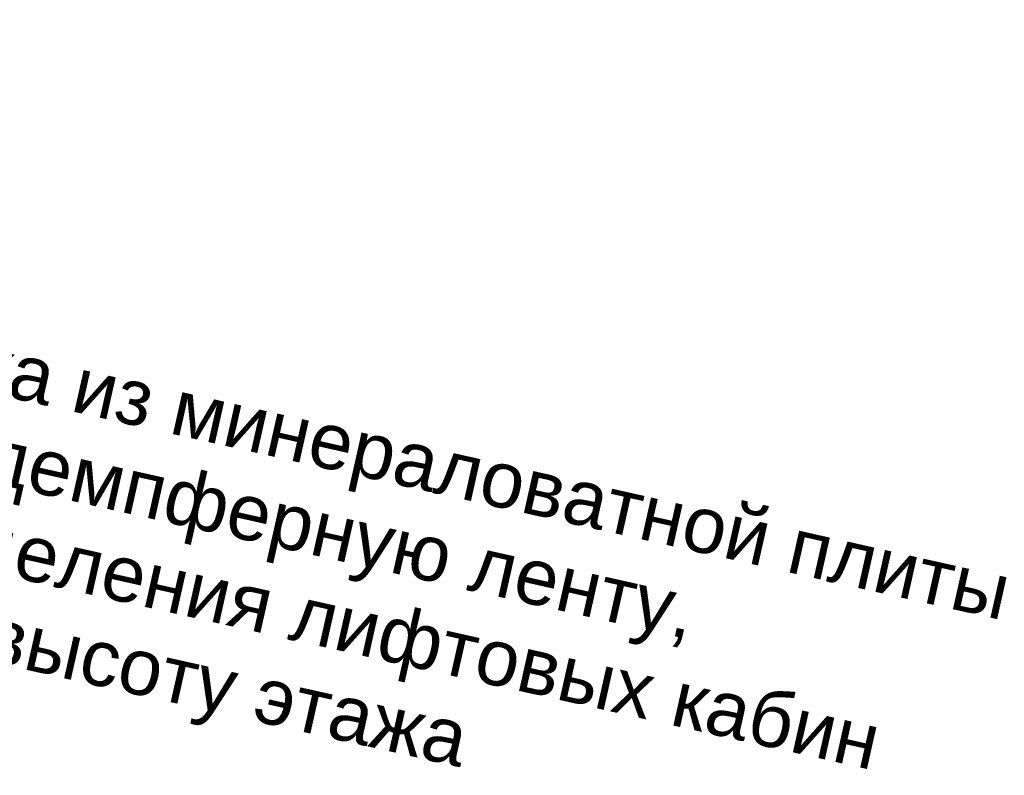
# Model space of a CAD drawing. Header units: millimetres. Extents: x -7213913 to -6930525, y 6129472 to 6355042.
# Tile 209 of 214: x -7182015 to -7177611, y 6170052 to 6173433. Entities that reach past the tile are written whole.
import ezdxf

# ---------------------------------------------------------------- set-up
doc = ezdxf.new("R2010")
doc.units = ezdxf.units.MM
doc.header["$MEASUREMENT"] = 0
doc.layers.add('АР-Чертеж-Размеры.АР_Ном._пера__1', color=7, linetype='Continuous', lineweight=0)
doc.styles.add('РЎР“Р•РќР•Р\xa0Р\x98Р\xa0_РЎРўР\x98Р›Р¬_6', font='arial.ttf')
doc.dimstyles.new('СГЕНЕРИР_СТИЛЬ__7', dxfattribs={"dimtxt": 0.18, "dimasz": 91.2, "dimexe": 0.18, "dimexo": 0.0625, "dimgap": 0, "dimtad": 0, "dimtih": 1, "dimtoh": 1, "dimdec": 4, "dimzin": 0, "dimdsep": 46, "dimcen": 0.09, "dimadec": 0, "dimazin": 0, "dimtfac": 1, "dimtdec": 4, "dimtmove": 0, "dimatfit": 3, "dimldrblk": 'ARROWHEAD_11', "dimfxl": 1, "dimtolj": 1, "dimtzin": 0, "dimarcsym": 0})

# ---------------------------------------------------------------- blocks, each defined once
blk = doc.blocks.new('ARROWHEAD_11')
at = {"color": 0, "linetype": 'Continuous', "lineweight": 0}
blk.add_line((0, 0), (-1, 0), dxfattribs=at)
at = {"color": 0, "linetype": 'Continuous', "lineweight": 0, "const_width": 0.25, "flags": 128}
blk.add_lwpolyline([(-0.125, 0, 1), (0.125, 0, 1)], format="xyb", close=True, dxfattribs=at)

msp = doc.modelspace()

# ---------------------------------------------------------------- texts
at = {"layer": 'АР-Чертеж-Размеры.АР_Ном._пера__1', "color": 7, "linetype": 'Continuous', "lineweight": 0, "insert": (-7183050.5, 6172221.7), "char_height": 250, "width": 5707.712, "attachment_point": 1, "rotation": 347.3417, "line_spacing_factor": 0.937721, "style": 'РЎР“Р•РќР•Р\xa0Р\x98Р\xa0_РЎРўР\x98Р›Р¬_6'}
msp.add_mtext('\\A1;{\\pql;\\fArial|b0|i0|c204|p0;\\W1.000000;вставка из минераловатной плиты через демпферную ленту,\\P\\pql;\\fArial|b0|i0|c204|p0;\\W1.000000;для отделения лифтовых кабин \\P\\pql;\\fArial|b0|i0|c204|p0;\\W1.000000;на всю высоту этажа}', dxfattribs=at)

# ---------------------------------------------------------------- leaders
at = {"layer": 'АР-Чертеж-Размеры.АР_Ном._пера__1', "color": 7, "linetype": 'Continuous', "lineweight": 0, "annotation_type": 0, "has_hookline": 1, "hookline_direction": 0, "text_width": 5574.9, "horizontal_direction": (0.975694, -0.219136, 0)}
msp.add_leader([(-7184666.4, 6173410.1), (-7184497.3, 6172605.3), (-7183050.5, 6172221.7)], dimstyle='СГЕНЕРИР_СТИЛЬ__7', dxfattribs=at)

doc.saveas('drawing.dxf')
